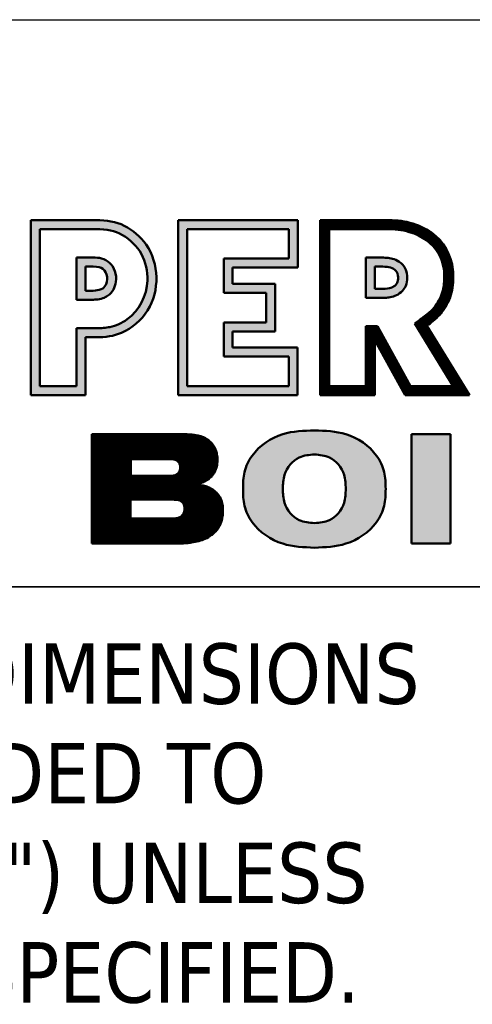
# Model space of a CAD drawing. Header units: inches. Extents: x 12 to 564, y 10 to 374.
# Tile 144 of 159: x 470 to 480, y 25 to 46. Entities that reach past the tile are written whole.
import ezdxf
from ezdxf.enums import TextEntityAlignment as Align

# ---------------------------------------------------------------- set-up
doc = ezdxf.new("R2010")
doc.units = ezdxf.units.IN
doc.header["$LTSCALE"] = 16
doc.header["$MEASUREMENT"] = 0
doc.layers.add('No Plot', color=7, linetype='Continuous', lineweight=25, plot=False)
doc.layers.add('Title (ANSI)', color=7, linetype='Continuous', lineweight=50)
doc.styles.add('Note Text (ANSI)', font='tahoma.ttf')
doc.styles.get("Standard").update_dxf_attribs({"font": 'arial.ttf'})
pattern_1 = [(45, (0, 0), (-3.0935921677e-05, 3.0935921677e-05), [])]

# ---------------------------------------------------------------- blocks, each defined once
blk = doc.blocks.new('Title Blocks SB TITLE-KS')
at = {"lineweight": 25}
h = blk.add_hatch(color=256, dxfattribs=at)
edge = h.paths.add_edge_path(flags=0)
edge.add_line((48.7307, 4.2394), (48.7563, 4.2394))
edge.add_spline(control_points=[(48.7563, 4.2394), (48.7636, 4.2394), (48.7696, 4.2399), (48.7829, 4.2426), (48.7905, 4.2461), (48.8138, 4.263), (48.8237, 4.282), (48.8249, 4.3147), (48.8222, 4.327), (48.811, 4.3477), (48.8018, 4.3567), (48.7811, 4.3686), (48.7714, 4.3702), (48.7559, 4.3705)], knot_values=[-0.818543, -0.818543, -0.818543, -0.818543, -0.7519, -0.7519, -0.65082, -0.65082, -0.418996, -0.418996, -0.279331, -0.279331, -0.139665, -0.139665, 0, 0, 0, 0], degree=3, periodic=0)
edge.add_line((48.7559, 4.3705), (48.6819, 4.3705))
edge.add_line((48.6819, 4.3705), (48.6819, 4.1626))
edge.add_line((48.6819, 4.1626), (48.7307, 4.1626))
edge.add_line((48.7307, 4.1626), (48.7307, 4.2394))
edge = h.paths.add_edge_path()
edge.add_spline(control_points=[(48.7563, 4.2275), (48.7694, 4.2275), (48.7798, 4.2288), (48.8041, 4.2394), (48.8166, 4.2501), (48.8409, 4.2887), (48.8404, 4.3252), (48.8153, 4.3605), (48.8051, 4.3692), (48.7825, 4.3806), (48.7708, 4.3822), (48.7561, 4.3824)], knot_values=[0, 0, 0, 0, 0.112702, 0.112702, 0.264618, 0.264618, 0.566661, 0.566661, 0.692602, 0.692602, 0.818543, 0.818543, 0.818543, 0.818543], degree=3, periodic=0)
edge.add_line((48.7561, 4.3824), (48.67, 4.3824))
edge.add_line((48.67, 4.3824), (48.67, 4.1507))
edge.add_line((48.67, 4.1507), (48.7426, 4.1507))
edge.add_line((48.7426, 4.1507), (48.7426, 4.2275))
edge.add_line((48.7426, 4.2275), (48.7563, 4.2275))
h = blk.add_hatch(color=256, dxfattribs=at)
h.paths.add_polyline_path([(48.9255, 4.286), (48.9255, 4.3316), (49.0117, 4.3316), (49.0117, 4.3705), (48.877, 4.3705), (48.877, 4.1626), (49.0116, 4.1626), (49.0116, 4.2021), (48.9255, 4.2021), (48.9255, 4.2471), (48.982, 4.2471), (48.982, 4.286)], flags=0)
h.paths.add_polyline_path([(49.0236, 4.3197), (49.0236, 4.3824), (48.8651, 4.3824), (48.8651, 4.1507), (49.0235, 4.1507), (49.0235, 4.214), (48.9374, 4.214), (48.9374, 4.2352), (48.9939, 4.2352), (48.9939, 4.2979), (48.9374, 4.2979), (48.9374, 4.3197)])
h = blk.add_hatch(dxfattribs=at)
h.set_pattern_fill('ANSI31', color=256, scale=0.00035, style=0)
h.set_pattern_definition(pattern_1)
edge = h.paths.add_edge_path(flags=0)
edge.add_line((49.1293, 4.2421), (49.173, 4.1626))
edge.add_line((49.173, 4.1626), (49.2296, 4.1626))
edge.add_line((49.2296, 4.1626), (49.1786, 4.2457))
edge.add_spline(control_points=[(49.1786, 4.2457), (49.1854, 4.2504), (49.1909, 4.2545), (49.1951, 4.258)], knot_values=[-0.701293, -0.701293, -0.701293, -0.701293, -0.650383, -0.650383, -0.650383, -0.650383], degree=3, periodic=0)
edge.add_spline(control_points=[(49.1951, 4.258), (49.1991, 4.2613), (49.2019, 4.264), (49.2088, 4.2724), (49.2128, 4.2796), (49.2172, 4.2937), (49.218, 4.302), (49.2173, 4.3211), (49.2148, 4.3299), (49.202, 4.3521), (49.1885, 4.3615), (49.1614, 4.3697), (49.1525, 4.3706), (49.1399, 4.3704)], knot_values=[-0.650383, -0.650383, -0.650383, -0.650383, -0.601453, -0.601453, -0.510571, -0.510571, -0.419689, -0.419689, -0.301849, -0.301849, -0.111362, -0.111362, 0, 0, 0, 0], degree=3, periodic=0)
edge.add_line((49.1399, 4.3704), (49.0652, 4.3704))
edge.add_line((49.0652, 4.3704), (49.0652, 4.1626))
edge.add_line((49.0652, 4.1626), (49.114, 4.1626))
edge.add_line((49.114, 4.1626), (49.114, 4.2421))
edge.add_line((49.114, 4.2421), (49.1293, 4.2421))
edge = h.paths.add_edge_path()
edge.add_line((49.251, 4.1507), (49.1946, 4.2425))
edge.add_spline(control_points=[(49.1946, 4.2425), (49.1976, 4.2447), (49.2003, 4.2468), (49.2027, 4.2488)], knot_values=[0.650383, 0.650383, 0.650383, 0.650383, 0.677218, 0.677218, 0.677218, 0.677218], degree=3, periodic=0)
edge.add_spline(control_points=[(49.2027, 4.2488), (49.2094, 4.2543), (49.2137, 4.2591), (49.2228, 4.2728), (49.2264, 4.2812), (49.2298, 4.2982), (49.2301, 4.3084), (49.2271, 4.3362), (49.2167, 4.3547), (49.1924, 4.3717), (49.1824, 4.3761), (49.1618, 4.3818), (49.1519, 4.3825), (49.14, 4.3824)], knot_values=[0, 0, 0, 0, 0.074157, 0.074157, 0.162849, 0.162849, 0.251541, 0.251541, 0.44626, 0.44626, 0.548321, 0.548321, 0.650383, 0.650383, 0.650383, 0.650383], degree=3, periodic=0)
edge.add_line((49.14, 4.3824), (49.0532, 4.3824))
edge.add_line((49.0532, 4.3824), (49.0532, 4.1507))
edge.add_line((49.0532, 4.1507), (49.1259, 4.1507))
edge.add_line((49.1259, 4.1507), (49.1259, 4.2236))
edge.add_line((49.1259, 4.2236), (49.166, 4.1507))
edge.add_line((49.166, 4.1507), (49.251, 4.1507))
h = blk.add_hatch(color=256, dxfattribs=at)
edge = h.paths.add_edge_path(flags=0)
edge.add_line((48.7423, 4.289), (48.7494, 4.289))
edge.add_spline(control_points=[(48.7494, 4.289), (48.7542, 4.289), (48.7573, 4.2892), (48.7645, 4.2913), (48.7665, 4.2926), (48.7704, 4.2982), (48.7715, 4.3032), (48.7705, 4.3118), (48.7685, 4.3154), (48.7623, 4.3202), (48.7594, 4.3208), (48.7526, 4.321)], knot_values=[-0.274372, -0.274372, -0.274372, -0.274372, -0.232556, -0.232556, -0.183037, -0.183037, -0.122025, -0.122025, -0.061012, -0.061012, 0, 0, 0, 0], degree=3, periodic=0)
edge.add_line((48.7526, 4.321), (48.7423, 4.321))
edge.add_line((48.7423, 4.321), (48.7423, 4.289))
edge = h.paths.add_edge_path()
edge.add_spline(control_points=[(48.7494, 4.2771), (48.7519, 4.2771), (48.7573, 4.2771), (48.7649, 4.2787), (48.7733, 4.2823), (48.7801, 4.29), (48.7836, 4.3018), (48.7827, 4.315), (48.7752, 4.3264), (48.7642, 4.3326), (48.7564, 4.3328), (48.7525, 4.3329)], knot_values=[0, 0, 0, 0, 21.446278, 45.995522, 66.36737, 98.655676, 129.682851, 170.550924, 207.699464, 241.742111, 274.372411, 274.372411, 274.372411, 274.372411], degree=3, periodic=0)
edge.add_line((48.7525, 4.3329), (48.7304, 4.3328))
edge.add_line((48.7304, 4.3328), (48.7304, 4.2771))
edge.add_line((48.7304, 4.2771), (48.7494, 4.2771))
h = blk.add_hatch(color=256, dxfattribs=at)
edge = h.paths.add_edge_path(flags=0)
edge.add_spline(control_points=[(49.1329, 4.2914), (49.1378, 4.2915), (49.1417, 4.2916), (49.148, 4.293), (49.1501, 4.294), (49.1539, 4.2972), (49.1553, 4.299), (49.1565, 4.3026), (49.1567, 4.3063), (49.1559, 4.313), (49.1547, 4.3148), (49.1479, 4.3201), (49.142, 4.3208), (49.1329, 4.3209)], knot_values=[-0.288872, -0.288872, -0.288872, -0.288872, -0.246765, -0.246765, -0.208681, -0.208681, -0.170597, -0.170597, -0.132513, -0.132513, -0.07892, -0.07892, 0, 0, 0, 0], degree=3, periodic=0)
edge.add_line((49.1329, 4.3209), (49.1256, 4.3209))
edge.add_line((49.1256, 4.3209), (49.1256, 4.2914))
edge.add_line((49.1256, 4.2914), (49.1329, 4.2914))
edge = h.paths.add_edge_path()
edge.add_line((49.1137, 4.2795), (49.1329, 4.2795))
edge.add_spline(control_points=[(49.1329, 4.2795), (49.1352, 4.2795), (49.1396, 4.2795), (49.1469, 4.2803), (49.1549, 4.2826), (49.1622, 4.2881), (49.1677, 4.2962), (49.1689, 4.3062), (49.1677, 4.3159), (49.1633, 4.3231), (49.1573, 4.3283), (49.1498, 4.3317), (49.1412, 4.3327), (49.1357, 4.3328), (49.1329, 4.3328)], knot_values=[0, 0, 0, 0, 19.68907, 37.183159, 62.807968, 90.559754, 113.544659, 144.551319, 174.727619, 195.878946, 214.672315, 242.231464, 264.830431, 288.883455, 288.883455, 288.883455, 288.883455], degree=3, periodic=0)
edge.add_line((49.1329, 4.3328), (49.1137, 4.3328))
edge.add_line((49.1137, 4.3328), (49.1137, 4.2795))
h = blk.add_hatch(color=256, dxfattribs=at)
edge = h.paths.add_edge_path(flags=0)
edge.add_spline(control_points=[(49.0872, 4.027), (49.087, 4.0332), (49.0867, 4.0496), (49.0697, 4.0704), (49.0527, 4.0718), (49.0458, 4.0724)], knot_values=[-196.858611, -196.858611, -196.858611, -196.858611, -143.618174, -57.414771, 0, 0, 0, 0], degree=3, periodic=0)
edge.add_spline(control_points=[(49.0458, 4.0724), (49.0389, 4.0719), (49.0216, 4.0705), (49.0046, 4.0496), (49.0041, 4.0332), (49.0039, 4.027)], knot_values=[-198.15438, -198.15438, -198.15438, -198.15438, -139.494959, -53.291556, 0, 0, 0, 0], degree=3, periodic=0)
edge.add_spline(control_points=[(49.0039, 4.027), (49.0041, 4.0207), (49.0046, 4.0044), (49.0216, 3.9834), (49.0389, 3.9821), (49.0459, 3.9816)], knot_values=[-198.411905, -198.411905, -198.411905, -198.411905, -145.121128, -58.917726, 0, 0, 0, 0], degree=3, periodic=0)
edge.add_spline(control_points=[(49.0459, 3.9816), (49.0527, 3.9821), (49.0697, 3.9836), (49.0867, 4.0044), (49.087, 4.0207), (49.0872, 4.027)], knot_values=[-196.6013, -196.6013, -196.6013, -196.6013, -139.444578, -53.241176, 0, 0, 0, 0], degree=3, periodic=0)
edge = h.paths.add_edge_path()
edge.add_spline(control_points=[(49.0459, 4.1042), (49.0316, 4.1038), (49.0006, 4.1029), (48.9658, 4.0795), (48.9515, 4.0499), (48.9512, 4.0344), (48.9511, 4.0268)], knot_values=[0, 0, 0, 0, 121.303554, 262.91652, 331.147321, 394.98389, 394.98389, 394.98389, 394.98389], degree=3, periodic=0)
edge.add_spline(control_points=[(48.9511, 4.0268), (48.9512, 4.0193), (48.9515, 4.0038), (48.9658, 3.9742), (49.0006, 3.9509), (49.0316, 3.9497), (49.0459, 3.9491)], knot_values=[0, 0, 0, 0, 63.818911, 132.049711, 273.662677, 395.001539, 395.001539, 395.001539, 395.001539], degree=3, periodic=0)
edge.add_spline(control_points=[(49.0459, 3.9491), (49.06, 3.9497), (49.0907, 3.951), (49.1254, 3.9742), (49.1397, 4.0038), (49.14, 4.0193), (49.1401, 4.0269)], knot_values=[0, 0, 0, 0, 119.925613, 261.538579, 329.76938, 393.637082, 393.637082, 393.637082, 393.637082], degree=3, periodic=0)
edge.add_spline(control_points=[(49.1401, 4.0269), (49.14, 4.0344), (49.1397, 4.0499), (49.1254, 4.0795), (49.0908, 4.1028), (49.06, 4.1038), (49.0459, 4.1042)], knot_values=[0, 0, 0, 0, 63.781396, 132.012197, 273.625163, 393.348671, 393.348671, 393.348671, 393.348671], degree=3, periodic=0)
h = blk.add_hatch(dxfattribs=at)
h.set_pattern_fill('ANSI31', color=256, scale=0.00035, style=0)
h.set_pattern_definition(pattern_1)
edge = h.paths.add_edge_path(flags=0)
edge.add_line((48.8023, 3.9875), (48.8567, 3.9875))
edge.add_spline(control_points=[(48.8567, 3.9875), (48.8577, 3.9875), (48.8597, 3.9875), (48.8621, 3.9879), (48.8651, 3.9885), (48.8681, 3.9896), (48.8713, 3.9925), (48.8733, 3.9962), (48.8736, 4.0006), (48.8733, 4.0043), (48.872, 4.0081), (48.8692, 4.0107), (48.8656, 4.012), (48.8622, 4.0125), (48.8591, 4.0127), (48.8574, 4.0127), (48.8566, 4.0127)], knot_values=[-138.059108, -138.059108, -138.059108, -138.059108, -129.678332, -121.376797, -116.767826, -103.812896, -94.676817, -80.216732, -69.105277, -57.710838, -47.88682, -35.866014, -26.520091, -14.922162, -6.895848, 0, 0, 0, 0], degree=3, periodic=0)
edge.add_line((48.8566, 4.0127), (48.8023, 4.0127))
edge.add_line((48.8023, 4.0127), (48.8023, 3.9875))
edge = h.paths.add_edge_path(flags=0)
edge.add_line((48.8025, 4.0441), (48.8535, 4.0441))
edge.add_spline(control_points=[(48.8535, 4.0441), (48.8549, 4.0441), (48.8571, 4.0441), (48.8608, 4.0449), (48.8649, 4.0467), (48.8677, 4.0509), (48.8681, 4.0557), (48.8676, 4.0598), (48.8651, 4.0634), (48.8615, 4.0654), (48.858, 4.0662), (48.8552, 4.0664), (48.8537, 4.0664), (48.8532, 4.0664)], knot_values=[-119.342972, -119.342972, -119.342972, -119.342972, -107.342224, -100.443953, -87.079297, -70.488666, -59.600945, -46.774352, -35.297935, -23.84831, -12.395346, -4.545955, 0, 0, 0, 0], degree=3, periodic=0)
edge.add_line((48.8532, 4.0664), (48.8025, 4.0664))
edge.add_line((48.8025, 4.0664), (48.8025, 4.0441))
edge = h.paths.add_edge_path()
edge.add_spline(control_points=[(48.8895, 4.0328), (48.8905, 4.0331), (48.8931, 4.0337), (48.8976, 4.0353), (48.902, 4.0374), (48.9065, 4.0404), (48.9099, 4.0435), (48.913, 4.0476), (48.915, 4.0517), (48.9164, 4.056), (48.9171, 4.0604), (48.9173, 4.0646), (48.9172, 4.0687), (48.9165, 4.0732), (48.9153, 4.0777), (48.9131, 4.0826), (48.9104, 4.0869), (48.9068, 4.0904), (48.9034, 4.0929), (48.8995, 4.0949), (48.8953, 4.0965), (48.8908, 4.0977), (48.8868, 4.0983), (48.8827, 4.0988), (48.8778, 4.0991), (48.874, 4.0992), (48.8719, 4.0992)], knot_values=[0, 0, 0, 0, 8.259258, 22.888893, 40.689723, 50.687745, 68.353182, 80.542787, 94.018555, 107.764489, 119.14978, 132.14778, 143.21613, 154.398622, 171.050613, 182.919142, 200.343742, 214.594199, 225.505564, 236.767803, 251.550036, 264.361289, 276.33066, 286.072641, 299.740571, 318.388347, 318.388347, 318.388347, 318.388347], degree=3, periodic=0)
edge.add_line((48.8719, 4.0992), (48.7507, 4.0992))
edge.add_line((48.7507, 4.0992), (48.7507, 3.9545))
edge.add_line((48.7507, 3.9545), (48.8614, 3.9545))
edge.add_spline(control_points=[(48.8614, 3.9545), (48.8635, 3.9545), (48.8684, 3.9545), (48.8755, 3.955), (48.8839, 3.9559), (48.8923, 3.9576), (48.9013, 3.9605), (48.9081, 3.9645), (48.9132, 3.9687), (48.9172, 3.973), (48.9211, 3.9793), (48.924, 3.9876), (48.9247, 3.9954), (48.9245, 4.0021), (48.9239, 4.0073), (48.9223, 4.0126), (48.9199, 4.0175), (48.9164, 4.0219), (48.9122, 4.0254), (48.9089, 4.0274), (48.9056, 4.029), (48.9022, 4.0303), (48.8985, 4.0312), (48.8956, 4.0318), (48.8931, 4.0323), (48.8912, 4.0326), (48.8899, 4.0328), (48.8895, 4.0328)], knot_values=[0, 0, 0, 0, 17.200377, 42.099151, 61.209439, 89.620964, 115.361397, 142.096092, 156.470923, 172.177105, 191.705667, 219.818342, 247.114264, 257.731892, 278.018924, 291.66196, 304.822844, 324.525577, 339.60272, 350.809722, 358.213634, 370.799355, 381.846713, 390.612912, 396.149819, 404.107905, 407.195046, 407.195046, 407.195046, 407.195046], degree=3, periodic=0)
blk.add_hatch(color=256, dxfattribs=at).paths.add_polyline_path([(49.1744, 3.9545), (49.226, 3.9545), (49.226, 4.0992), (49.1744, 4.0992)])
at = {"layer": 'No Plot', "color": 7, "linetype": 'Continuous', "lineweight": 25}
for p, q in [((48.7561, 4.3824), (48.67, 4.3824)), ((48.67, 4.3824), (48.67, 4.1507)), ((49.0236, 4.3824), (48.8651, 4.3824)), ((48.8651, 4.3824), (48.8651, 4.1507)), ((49.0236, 4.3197), (49.0236, 4.3824)), ((49.0532, 4.1507), (49.0532, 4.3824)), ((49.0532, 4.3824), (49.14, 4.3824)), ((48.7559, 4.3705), (48.6819, 4.3705)), ((48.6819, 4.3705), (48.6819, 4.1626)), ((49.0117, 4.3705), (48.877, 4.3705)), ((48.877, 4.3705), (48.877, 4.1626)), ((49.0117, 4.3316), (49.0117, 4.3705)), ((49.0652, 4.1626), (49.0652, 4.3704)), ((49.0652, 4.3704), (49.1399, 4.3704)), ((48.7525, 4.3329), (48.7304, 4.3328)), ((48.7304, 4.3328), (48.7304, 4.2771)), ((48.9255, 4.286), (48.9255, 4.3316)), ((48.9255, 4.3316), (49.0117, 4.3316)), ((49.1137, 4.3328), (49.1137, 4.2795)), ((49.1137, 4.3328), (49.1329, 4.3328)), ((48.7526, 4.321), (48.7423, 4.321)), ((48.7423, 4.321), (48.7423, 4.289)), ((48.9374, 4.2979), (48.9374, 4.3197)), ((48.9374, 4.3197), (49.0236, 4.3197)), ((49.1256, 4.3209), (49.1256, 4.2914)), ((49.1256, 4.3209), (49.1329, 4.3209)), ((48.9939, 4.2979), (48.9374, 4.2979)), ((48.9939, 4.2352), (48.9939, 4.2979)), ((48.7423, 4.289), (48.7494, 4.289)), ((48.982, 4.286), (48.9255, 4.286)), ((48.982, 4.2471), (48.982, 4.286)), ((49.1256, 4.2914), (49.1329, 4.2914)), ((48.7304, 4.2771), (48.7494, 4.2771)), ((49.1137, 4.2795), (49.1329, 4.2795)), ((48.9255, 4.2021), (48.9255, 4.2471)), ((48.9255, 4.2471), (48.982, 4.2471)), ((48.7307, 4.1626), (48.7307, 4.2394)), ((48.7307, 4.2394), (48.7563, 4.2394)), ((48.9374, 4.214), (48.9374, 4.2352)), ((48.9374, 4.2352), (48.9939, 4.2352)), ((49.1293, 4.2421), (49.114, 4.2421)), ((49.114, 4.2421), (49.114, 4.1626)), ((49.1293, 4.2421), (49.173, 4.1626)), ((49.1786, 4.2457), (49.2296, 4.1626)), ((49.1946, 4.2425), (49.251, 4.1507)), ((48.7426, 4.1507), (48.7426, 4.2275)), ((48.7426, 4.2275), (48.7563, 4.2275)), ((49.166, 4.1507), (49.1259, 4.2236)), ((49.1259, 4.2236), (49.1259, 4.1507)), ((49.0235, 4.214), (48.9374, 4.214)), ((49.0235, 4.1507), (49.0235, 4.214)), ((49.0116, 4.2021), (48.9255, 4.2021)), ((49.0116, 4.1626), (49.0116, 4.2021)), ((48.6819, 4.1626), (48.7307, 4.1626)), ((48.877, 4.1626), (49.0116, 4.1626)), ((49.114, 4.1626), (49.0652, 4.1626)), ((49.2296, 4.1626), (49.173, 4.1626)), ((48.67, 4.1507), (48.7426, 4.1507)), ((48.8651, 4.1507), (49.0235, 4.1507)), ((49.1259, 4.1507), (49.0532, 4.1507)), ((49.251, 4.1507), (49.166, 4.1507)), ((48.7507, 4.0992), (48.7507, 3.9545)), ((48.8719, 4.0992), (48.7507, 4.0992)), ((49.1744, 4.0992), (49.226, 4.0992)), ((49.1744, 3.9545), (49.1744, 4.0992)), ((49.226, 4.0992), (49.226, 3.9545)), ((48.8025, 4.0664), (48.8025, 4.0441)), ((48.8025, 4.0664), (48.8532, 4.0664)), ((48.8025, 4.0441), (48.8535, 4.0441)), ((48.8023, 4.0127), (48.8023, 3.9875)), ((48.8023, 4.0127), (48.8566, 4.0127)), ((48.8023, 3.9875), (48.8567, 3.9875)), ((48.7507, 3.9545), (48.8614, 3.9545)), ((49.226, 3.9545), (49.1744, 3.9545))]:
    blk.add_line(p, q, dxfattribs=at)
for points, knots in [([(48.7561, 4.3824), (48.7708, 4.3822), (48.7825, 4.3806), (48.8051, 4.3692), (48.8153, 4.3605), (48.8404, 4.3252), (48.8409, 4.2887), (48.8166, 4.2501), (48.8041, 4.2394), (48.7798, 4.2288), (48.7694, 4.2275), (48.7563, 4.2275)], [0, 0, 0, 0, 0.1259411, 0.1259411, 0.2518823, 0.2518823, 0.5539255, 0.5539255, 0.7058413, 0.7058413, 0.8185433, 0.8185433, 0.8185433, 0.8185433]), ([(49.14, 4.3824), (49.1519, 4.3825), (49.1618, 4.3818), (49.1824, 4.3761), (49.1924, 4.3717), (49.2167, 4.3547), (49.2271, 4.3362), (49.2301, 4.3084), (49.2298, 4.2982), (49.2264, 4.2812), (49.2228, 4.2728), (49.2137, 4.2591), (49.2094, 4.2543), (49.2027, 4.2488), (49.2003, 4.2468), (49.1976, 4.2447), (49.1946, 4.2425)], [0, 0, 0, 0, 0.1020614, 0.1020614, 0.2041229, 0.2041229, 0.3988419, 0.3988419, 0.487534, 0.487534, 0.5762262, 0.5762262, 0.6503828, 0.6503828, 0.6503828, 0.6772177, 0.6772177, 0.6772177, 0.6772177]), ([(48.7559, 4.3705), (48.7714, 4.3702), (48.7811, 4.3686), (48.8018, 4.3567), (48.811, 4.3477), (48.8222, 4.327), (48.8249, 4.3147), (48.8237, 4.282), (48.8138, 4.263), (48.7905, 4.2461), (48.7829, 4.2426), (48.7696, 4.2399), (48.7636, 4.2394), (48.7563, 4.2394)], [0, 0, 0, 0, 0.1396655, 0.1396655, 0.279331, 0.279331, 0.4189965, 0.4189965, 0.6508205, 0.6508205, 0.7519002, 0.7519002, 0.8185433, 0.8185433, 0.8185433, 0.8185433]), ([(49.1399, 4.3704), (49.1525, 4.3706), (49.1614, 4.3697), (49.1885, 4.3615), (49.202, 4.3521), (49.2148, 4.3299), (49.2173, 4.3211), (49.218, 4.302), (49.2172, 4.2937), (49.2128, 4.2796), (49.2088, 4.2724), (49.2019, 4.264), (49.1991, 4.2613), (49.1951, 4.258), (49.1909, 4.2545), (49.1854, 4.2504), (49.1786, 4.2457)], [0, 0, 0, 0, 0.1113616, 0.1113616, 0.3018491, 0.3018491, 0.4196889, 0.4196889, 0.5105709, 0.5105709, 0.6014528, 0.6014528, 0.6503828, 0.6503828, 0.6503828, 0.7012931, 0.7012931, 0.7012931, 0.7012931]), ([(48.7526, 4.321), (48.7594, 4.3208), (48.7623, 4.3202), (48.7685, 4.3154), (48.7705, 4.3118), (48.7715, 4.3032), (48.7704, 4.2982), (48.7665, 4.2926), (48.7645, 4.2913), (48.7573, 4.2892), (48.7542, 4.289), (48.7494, 4.289)], [0, 0, 0, 0, 0.0610124, 0.0610124, 0.1220249, 0.1220249, 0.1830373, 0.1830373, 0.2325564, 0.2325564, 0.2743724, 0.2743724, 0.2743724, 0.2743724]), ([(49.1329, 4.3209), (49.142, 4.3208), (49.1479, 4.3201), (49.1547, 4.3148), (49.1559, 4.313), (49.1567, 4.3063), (49.1565, 4.3026), (49.1553, 4.299), (49.1539, 4.2972), (49.1501, 4.294), (49.148, 4.293), (49.1417, 4.2916), (49.1378, 4.2915), (49.1329, 4.2914)], [0, 0, 0, 0, 0.0789204, 0.0789204, 0.132513, 0.132513, 0.1705971, 0.1705971, 0.2086812, 0.2086812, 0.2467653, 0.2467653, 0.2888722, 0.2888722, 0.2888722, 0.2888722])]:
    blk.add_open_spline(points, degree=3, knots=knots, dxfattribs=at)
for points in [[(48.7525, 4.3329), (48.7639, 4.3317), (48.7743, 4.3259), (48.7814, 4.315), (48.7827, 4.3008), (48.7794, 4.2905), (48.7718, 4.2821), (48.7653, 4.2791), (48.7569, 4.2774), (48.7494, 4.2771)], [(49.1329, 4.3328), (49.1414, 4.3326), (49.1492, 4.3314), (49.1579, 4.3274), (49.1629, 4.323), (49.1667, 4.3167), (49.1685, 4.3063), (49.1667, 4.2956), (49.1622, 4.2889), (49.1545, 4.2831), (49.1459, 4.2804), (49.1398, 4.2797), (49.1329, 4.2795)], [(49.0459, 4.1042), (49.0037, 4.0992), (48.9632, 4.0707), (48.9531, 4.0491), (48.9511, 4.0268)], [(49.0459, 4.1042), (49.0875, 4.0992), (49.128, 4.0707), (49.1382, 4.0491), (49.1401, 4.0269)], [(48.8719, 4.0992), (48.8784, 4.099), (48.8832, 4.0987), (48.8866, 4.0983), (48.8907, 4.0976), (48.895, 4.0965), (48.8999, 4.0947), (48.9033, 4.0928), (48.9064, 4.0906), (48.91, 4.0871), (48.9133, 4.082), (48.915, 4.0782), (48.9166, 4.0726), (48.9171, 4.0687), (48.9173, 4.0648), (48.917, 4.0603), (48.9163, 4.0563), (48.9149, 4.0517), (48.9128, 4.0475), (48.9102, 4.0441), (48.9057, 4.0399), (48.9028, 4.038), (48.8972, 4.0352), (48.8923, 4.0336), (48.8895, 4.0328)], [(48.8532, 4.0664), (48.8548, 4.0664), (48.8575, 4.0662), (48.8614, 4.0652), (48.8649, 4.0631), (48.8672, 4.0599), (48.868, 4.0554), (48.8675, 4.0517), (48.8643, 4.0469), (48.8601, 4.0448), (48.8577, 4.0443), (48.8535, 4.0441)], [(49.0458, 4.0724), (49.0257, 4.0685), (49.0062, 4.0455), (49.0039, 4.027)], [(49.0458, 4.0724), (49.0656, 4.0685), (49.0851, 4.0455), (49.0872, 4.027)], [(48.8895, 4.0328), (48.8906, 4.0327), (48.8934, 4.0322), (48.8953, 4.0319), (48.8983, 4.0313), (48.902, 4.0303), (48.9061, 4.0287), (48.9085, 4.0276), (48.9118, 4.0255), (48.9159, 4.0221), (48.9201, 4.0167), (48.9222, 4.0126), (48.9236, 4.008), (48.9245, 4.001), (48.9246, 3.9973), (48.9236, 3.9878), (48.9204, 3.9785), (48.9167, 3.9727), (48.913, 3.9687), (48.9092, 3.9655), (48.9011, 3.9608), (48.8925, 3.9578), (48.8828, 3.9558), (48.8762, 3.9551), (48.8675, 3.9546), (48.8614, 3.9545)], [(49.0459, 3.9491), (49.0037, 3.9545), (48.9632, 3.983), (48.9531, 4.0046), (48.9511, 4.0268)], [(49.0459, 3.9816), (49.0257, 3.9855), (49.0062, 4.0085), (49.0039, 4.027)], [(49.0459, 3.9816), (49.0656, 3.9855), (49.0851, 4.0085), (49.0872, 4.027)], [(49.0459, 3.9491), (49.0875, 3.9545), (49.128, 3.983), (49.1382, 4.0046), (49.1401, 4.0269)], [(48.8566, 4.0127), (48.859, 4.0127), (48.8618, 4.0125), (48.8658, 4.0118), (48.8688, 4.0106), (48.8719, 4.0077), (48.8731, 4.0045), (48.8735, 4.0005), (48.8731, 3.9967), (48.8707, 3.9922), (48.8683, 3.9901), (48.8641, 3.9883), (48.8626, 3.988), (48.8597, 3.9875), (48.8567, 3.9875)]]:
    blk.add_spline(points, degree=3, dxfattribs=at)
at = {"layer": 'Title (ANSI)', "lineweight": 25}
for p, q in [((47.7839, 4.6475), (54.5339, 4.6475)), ((47.7839, 4.6475), (54.5339, 4.6475)), ((54.5339, 3.8975), (47.7839, 3.8975)), ((47.7839, 3.8975), (49.2839, 3.8975))]:
    blk.add_line(p, q, dxfattribs=at)
at = {"layer": 'Title (ANSI)'}
for p, q in [((48.7561, 4.3824), (48.67, 4.3824)), ((48.67, 4.3824), (48.67, 4.1507)), ((49.0236, 4.3824), (48.8651, 4.3824)), ((48.8651, 4.3824), (48.8651, 4.1507)), ((49.0236, 4.3197), (49.0236, 4.3824)), ((49.14, 4.3824), (49.0532, 4.3824)), ((49.0532, 4.3824), (49.0532, 4.1507)), ((48.6819, 4.1626), (48.6819, 4.3705)), ((48.6819, 4.3705), (48.7559, 4.3705)), ((48.877, 4.1626), (48.877, 4.3705)), ((48.877, 4.3705), (49.0117, 4.3705)), ((49.0117, 4.3705), (49.0117, 4.3316)), ((49.0652, 4.1626), (49.0652, 4.3704)), ((49.0652, 4.3704), (49.1399, 4.3704)), ((48.7304, 4.3328), (48.7525, 4.3329)), ((48.7525, 4.3329), (48.7304, 4.3328)), ((48.7304, 4.2771), (48.7304, 4.3328)), ((48.7304, 4.3328), (48.7304, 4.2771)), ((49.0117, 4.3316), (48.9255, 4.3316)), ((48.9255, 4.3316), (48.9255, 4.286)), ((49.1137, 4.2795), (49.1137, 4.3328)), ((49.1137, 4.3328), (49.1329, 4.3328)), ((49.1329, 4.3328), (49.1137, 4.3328)), ((49.1137, 4.3328), (49.1137, 4.2795)), ((48.7423, 4.289), (48.7423, 4.321)), ((48.7423, 4.321), (48.7526, 4.321)), ((48.7423, 4.289), (48.7423, 4.321)), ((48.7423, 4.321), (48.7526, 4.321)), ((48.9374, 4.2979), (48.9374, 4.3197)), ((48.9374, 4.3197), (49.0236, 4.3197)), ((49.1256, 4.2914), (49.1256, 4.3209)), ((49.1256, 4.3209), (49.1329, 4.3209)), ((49.1256, 4.3209), (49.1329, 4.3209)), ((49.1256, 4.2914), (49.1256, 4.3209)), ((48.9939, 4.2979), (48.9374, 4.2979)), ((48.9939, 4.2352), (48.9939, 4.2979)), ((48.7494, 4.289), (48.7423, 4.289)), ((48.7494, 4.289), (48.7423, 4.289)), ((48.9255, 4.286), (48.982, 4.286)), ((48.982, 4.286), (48.982, 4.2471)), ((49.1329, 4.2914), (49.1256, 4.2914)), ((49.1329, 4.2914), (49.1256, 4.2914)), ((48.7494, 4.2771), (48.7304, 4.2771)), ((48.7304, 4.2771), (48.7494, 4.2771)), ((49.1329, 4.2795), (49.1137, 4.2795)), ((49.1137, 4.2795), (49.1329, 4.2795)), ((48.982, 4.2471), (48.9255, 4.2471)), ((48.9255, 4.2471), (48.9255, 4.2021)), ((48.7563, 4.2394), (48.7307, 4.2394)), ((48.7307, 4.2394), (48.7307, 4.1626)), ((48.9374, 4.214), (48.9374, 4.2352)), ((48.9374, 4.2352), (48.9939, 4.2352)), ((49.1293, 4.2421), (49.114, 4.2421)), ((49.114, 4.2421), (49.114, 4.1626)), ((49.173, 4.1626), (49.1293, 4.2421)), ((49.1786, 4.2457), (49.2296, 4.1626)), ((49.251, 4.1507), (49.1946, 4.2425)), ((48.7426, 4.1507), (48.7426, 4.2275)), ((48.7426, 4.2275), (48.7563, 4.2275)), ((49.1259, 4.1507), (49.1259, 4.2236)), ((49.1259, 4.2236), (49.166, 4.1507)), ((49.0235, 4.214), (48.9374, 4.214)), ((49.0235, 4.1507), (49.0235, 4.214)), ((48.9255, 4.2021), (49.0116, 4.2021)), ((49.0116, 4.2021), (49.0116, 4.1626)), ((48.7307, 4.1626), (48.6819, 4.1626)), ((49.0116, 4.1626), (48.877, 4.1626)), ((49.114, 4.1626), (49.0652, 4.1626)), ((49.2296, 4.1626), (49.173, 4.1626)), ((48.67, 4.1507), (48.7426, 4.1507)), ((48.8651, 4.1507), (49.0235, 4.1507)), ((49.0532, 4.1507), (49.1259, 4.1507)), ((49.166, 4.1507), (49.251, 4.1507)), ((48.8719, 4.0992), (48.7507, 4.0992)), ((48.7507, 4.0992), (48.7507, 3.9545)), ((49.226, 4.0992), (49.1744, 4.0992)), ((49.1744, 4.0992), (49.1744, 3.9545)), ((49.226, 3.9545), (49.226, 4.0992)), ((48.8025, 4.0441), (48.8025, 4.0664)), ((48.8025, 4.0664), (48.8532, 4.0664)), ((48.8535, 4.0441), (48.8025, 4.0441)), ((48.8023, 3.9875), (48.8023, 4.0127)), ((48.8023, 4.0127), (48.8566, 4.0127)), ((48.8567, 3.9875), (48.8023, 3.9875)), ((48.7507, 3.9545), (48.8614, 3.9545)), ((49.1744, 3.9545), (49.226, 3.9545))]:
    blk.add_line(p, q, dxfattribs=at)
for points, knots in [([(48.7563, 4.2275), (48.7694, 4.2275), (48.7798, 4.2288), (48.8041, 4.2394), (48.8166, 4.2501), (48.8409, 4.2887), (48.8404, 4.3252), (48.8153, 4.3605), (48.8051, 4.3692), (48.7825, 4.3806), (48.7708, 4.3822), (48.7561, 4.3824)], [0, 0, 0, 0, 0.1127021, 0.1127021, 0.2646178, 0.2646178, 0.566661, 0.566661, 0.6926022, 0.6926022, 0.8185433, 0.8185433, 0.8185433, 0.8185433]), ([(49.2027, 4.2488), (49.2094, 4.2543), (49.2137, 4.2591), (49.2228, 4.2728), (49.2264, 4.2812), (49.2298, 4.2982), (49.2301, 4.3084), (49.2271, 4.3362), (49.2167, 4.3547), (49.1924, 4.3717), (49.1824, 4.3761), (49.1618, 4.3818), (49.1519, 4.3825), (49.14, 4.3824)], [0, 0, 0, 0, 0.0741566, 0.0741566, 0.1628488, 0.1628488, 0.2515409, 0.2515409, 0.4462599, 0.4462599, 0.5483213, 0.5483213, 0.6503828, 0.6503828, 0.6503828, 0.6503828]), ([(48.7559, 4.3705), (48.7714, 4.3702), (48.7811, 4.3686), (48.8018, 4.3567), (48.811, 4.3477), (48.8222, 4.327), (48.8249, 4.3147), (48.8237, 4.282), (48.8138, 4.263), (48.7905, 4.2461), (48.7829, 4.2426), (48.7696, 4.2399), (48.7636, 4.2394), (48.7563, 4.2394)], [0, 0, 0, 0, 0.1396655, 0.1396655, 0.279331, 0.279331, 0.4189965, 0.4189965, 0.6508205, 0.6508205, 0.7519002, 0.7519002, 0.8185433, 0.8185433, 0.8185433, 0.8185433]), ([(49.1399, 4.3704), (49.1525, 4.3706), (49.1614, 4.3697), (49.1885, 4.3615), (49.202, 4.3521), (49.2148, 4.3299), (49.2173, 4.3211), (49.218, 4.302), (49.2172, 4.2937), (49.2128, 4.2796), (49.2088, 4.2724), (49.2019, 4.264), (49.1991, 4.2613), (49.1951, 4.258)], [0, 0, 0, 0, 0.1113616, 0.1113616, 0.3018491, 0.3018491, 0.4196889, 0.4196889, 0.5105709, 0.5105709, 0.6014528, 0.6014528, 0.6503828, 0.6503828, 0.6503828, 0.6503828]), ([(48.7525, 4.3329), (48.7564, 4.3328), (48.7642, 4.3326), (48.7752, 4.3264), (48.7827, 4.315), (48.7836, 4.3018), (48.7801, 4.29), (48.7733, 4.2823), (48.7649, 4.2787), (48.7573, 4.2771), (48.7519, 4.2771), (48.7494, 4.2771)], [0, 0, 0, 0, 32.6303, 66.672947, 103.821487, 144.68956, 175.716735, 208.005041, 228.376889, 252.926133, 274.372411, 274.372411, 274.372411, 274.372411]), ([(48.7494, 4.2771), (48.7519, 4.2771), (48.7573, 4.2771), (48.7649, 4.2787), (48.7733, 4.2823), (48.7801, 4.29), (48.7836, 4.3018), (48.7827, 4.315), (48.7752, 4.3264), (48.7642, 4.3326), (48.7564, 4.3328), (48.7525, 4.3329)], [0, 0, 0, 0, 21.446278, 45.995522, 66.36737, 98.655676, 129.682851, 170.550924, 207.699464, 241.742111, 274.372411, 274.372411, 274.372411, 274.372411]), ([(49.1329, 4.3328), (49.1357, 4.3328), (49.1412, 4.3327), (49.1498, 4.3317), (49.1573, 4.3283), (49.1633, 4.3231), (49.1677, 4.3159), (49.1689, 4.3062), (49.1677, 4.2962), (49.1622, 4.2881), (49.1549, 4.2826), (49.1469, 4.2803), (49.1396, 4.2795), (49.1352, 4.2795), (49.1329, 4.2795)], [0, 0, 0, 0, 24.053024, 46.651991, 74.211139, 93.004509, 114.155836, 144.332136, 175.338796, 198.323701, 226.075487, 251.700296, 269.194385, 288.883455, 288.883455, 288.883455, 288.883455]), ([(49.1329, 4.2795), (49.1352, 4.2795), (49.1396, 4.2795), (49.1469, 4.2803), (49.1549, 4.2826), (49.1622, 4.2881), (49.1677, 4.2962), (49.1689, 4.3062), (49.1677, 4.3159), (49.1633, 4.3231), (49.1573, 4.3283), (49.1498, 4.3317), (49.1412, 4.3327), (49.1357, 4.3328), (49.1329, 4.3328)], [0, 0, 0, 0, 19.68907, 37.183159, 62.807968, 90.559754, 113.544659, 144.551319, 174.727619, 195.878946, 214.672315, 242.231464, 264.830431, 288.883455, 288.883455, 288.883455, 288.883455]), ([(48.7526, 4.321), (48.7594, 4.3208), (48.7623, 4.3202), (48.7685, 4.3154), (48.7705, 4.3118), (48.7715, 4.3032), (48.7704, 4.2982), (48.7665, 4.2926), (48.7645, 4.2913), (48.7573, 4.2892), (48.7542, 4.289), (48.7494, 4.289)], [0, 0, 0, 0, 0.0610124, 0.0610124, 0.1220249, 0.1220249, 0.1830373, 0.1830373, 0.2325564, 0.2325564, 0.2743724, 0.2743724, 0.2743724, 0.2743724]), ([(48.7526, 4.321), (48.7594, 4.3208), (48.7623, 4.3202), (48.7685, 4.3154), (48.7705, 4.3118), (48.7715, 4.3032), (48.7704, 4.2982), (48.7665, 4.2926), (48.7645, 4.2913), (48.7573, 4.2892), (48.7542, 4.289), (48.7494, 4.289)], [0, 0, 0, 0, 0.0610124, 0.0610124, 0.1220249, 0.1220249, 0.1830373, 0.1830373, 0.2325564, 0.2325564, 0.2743724, 0.2743724, 0.2743724, 0.2743724]), ([(49.1329, 4.3209), (49.142, 4.3208), (49.1479, 4.3201), (49.1547, 4.3148), (49.1559, 4.313), (49.1567, 4.3063), (49.1565, 4.3026), (49.1553, 4.299), (49.1539, 4.2972), (49.1501, 4.294), (49.148, 4.293), (49.1417, 4.2916), (49.1378, 4.2915), (49.1329, 4.2914)], [0, 0, 0, 0, 0.0789204, 0.0789204, 0.132513, 0.132513, 0.1705971, 0.1705971, 0.2086812, 0.2086812, 0.2467653, 0.2467653, 0.2888722, 0.2888722, 0.2888722, 0.2888722]), ([(49.1329, 4.3209), (49.142, 4.3208), (49.1479, 4.3201), (49.1547, 4.3148), (49.1559, 4.313), (49.1567, 4.3063), (49.1565, 4.3026), (49.1553, 4.299), (49.1539, 4.2972), (49.1501, 4.294), (49.148, 4.293), (49.1417, 4.2916), (49.1378, 4.2915), (49.1329, 4.2914)], [0, 0, 0, 0, 0.0789204, 0.0789204, 0.132513, 0.132513, 0.1705971, 0.1705971, 0.2086812, 0.2086812, 0.2467653, 0.2467653, 0.2888722, 0.2888722, 0.2888722, 0.2888722]), ([(49.0459, 4.1042), (49.0316, 4.1038), (49.0006, 4.1029), (48.9658, 4.0795), (48.9515, 4.0499), (48.9512, 4.0344), (48.9511, 4.0268)], [0, 0, 0, 0, 121.303554, 262.91652, 331.147321, 394.98389, 394.98389, 394.98389, 394.98389]), ([(49.1401, 4.0269), (49.14, 4.0344), (49.1397, 4.0499), (49.1254, 4.0795), (49.0908, 4.1028), (49.06, 4.1038), (49.0459, 4.1042)], [0, 0, 0, 0, 63.781396, 132.012197, 273.625163, 393.348671, 393.348671, 393.348671, 393.348671]), ([(48.8895, 4.0328), (48.8905, 4.0331), (48.8931, 4.0337), (48.8976, 4.0353), (48.902, 4.0374), (48.9065, 4.0404), (48.9099, 4.0435), (48.913, 4.0476), (48.915, 4.0517), (48.9164, 4.056), (48.9171, 4.0604), (48.9173, 4.0646), (48.9172, 4.0687), (48.9165, 4.0732), (48.9153, 4.0777), (48.9131, 4.0826), (48.9104, 4.0869), (48.9068, 4.0904), (48.9034, 4.0929), (48.8995, 4.0949), (48.8953, 4.0965), (48.8908, 4.0977), (48.8868, 4.0983), (48.8827, 4.0988), (48.8778, 4.0991), (48.874, 4.0992), (48.8719, 4.0992)], [0, 0, 0, 0, 8.259258, 22.888893, 40.689723, 50.687745, 68.353182, 80.542787, 94.018555, 107.764489, 119.14978, 132.14778, 143.21613, 154.398622, 171.050613, 182.919142, 200.343742, 214.594199, 225.505564, 236.767803, 251.550036, 264.361289, 276.33066, 286.072641, 299.740571, 318.388347, 318.388347, 318.388347, 318.388347]), ([(48.8532, 4.0664), (48.8537, 4.0664), (48.8552, 4.0664), (48.858, 4.0662), (48.8615, 4.0654), (48.8651, 4.0634), (48.8676, 4.0598), (48.8681, 4.0557), (48.8677, 4.0509), (48.8649, 4.0467), (48.8608, 4.0449), (48.8571, 4.0441), (48.8549, 4.0441), (48.8535, 4.0441)], [0, 0, 0, 0, 4.545955, 12.395346, 23.84831, 35.297935, 46.774352, 59.600945, 70.488666, 87.079297, 100.443953, 107.342224, 119.342972, 119.342972, 119.342972, 119.342972]), ([(49.0039, 4.027), (49.0041, 4.0332), (49.0046, 4.0496), (49.0216, 4.0705), (49.0389, 4.0719), (49.0458, 4.0724)], [0, 0, 0, 0, 53.291556, 139.494959, 198.15438, 198.15438, 198.15438, 198.15438]), ([(49.0458, 4.0724), (49.0527, 4.0718), (49.0697, 4.0704), (49.0867, 4.0496), (49.087, 4.0332), (49.0872, 4.027)], [0, 0, 0, 0, 57.414771, 143.618174, 196.858611, 196.858611, 196.858611, 196.858611]), ([(48.8614, 3.9545), (48.8635, 3.9545), (48.8684, 3.9545), (48.8755, 3.955), (48.8839, 3.9559), (48.8923, 3.9576), (48.9013, 3.9605), (48.9081, 3.9645), (48.9132, 3.9687), (48.9172, 3.973), (48.9211, 3.9793), (48.924, 3.9876), (48.9247, 3.9954), (48.9245, 4.0021), (48.9239, 4.0073), (48.9223, 4.0126), (48.9199, 4.0175), (48.9164, 4.0219), (48.9122, 4.0254), (48.9089, 4.0274), (48.9056, 4.029), (48.9022, 4.0303), (48.8985, 4.0312), (48.8956, 4.0318), (48.8931, 4.0323), (48.8912, 4.0326), (48.8899, 4.0328), (48.8895, 4.0328)], [0, 0, 0, 0, 17.200377, 42.099151, 61.209439, 89.620964, 115.361397, 142.096092, 156.470923, 172.177105, 191.705667, 219.818342, 247.114264, 257.731892, 278.018924, 291.66196, 304.822844, 324.525577, 339.60272, 350.809722, 358.213634, 370.799355, 381.846713, 390.612912, 396.149819, 404.107905, 407.195046, 407.195046, 407.195046, 407.195046]), ([(48.9511, 4.0268), (48.9512, 4.0193), (48.9515, 4.0038), (48.9658, 3.9742), (49.0006, 3.9509), (49.0316, 3.9497), (49.0459, 3.9491)], [0, 0, 0, 0, 63.818911, 132.049711, 273.662677, 395.001539, 395.001539, 395.001539, 395.001539]), ([(49.0459, 3.9816), (49.0389, 3.9821), (49.0216, 3.9834), (49.0046, 4.0044), (49.0041, 4.0207), (49.0039, 4.027)], [0, 0, 0, 0, 58.917726, 145.121128, 198.411905, 198.411905, 198.411905, 198.411905]), ([(49.0872, 4.027), (49.087, 4.0207), (49.0867, 4.0044), (49.0697, 3.9836), (49.0527, 3.9821), (49.0459, 3.9816)], [0, 0, 0, 0, 53.241176, 139.444578, 196.6013, 196.6013, 196.6013, 196.6013]), ([(49.0459, 3.9491), (49.06, 3.9497), (49.0907, 3.951), (49.1254, 3.9742), (49.1397, 4.0038), (49.14, 4.0193), (49.1401, 4.0269)], [0, 0, 0, 0, 119.925613, 261.538579, 329.76938, 393.637082, 393.637082, 393.637082, 393.637082]), ([(48.8566, 4.0127), (48.8574, 4.0127), (48.8591, 4.0127), (48.8622, 4.0125), (48.8656, 4.012), (48.8692, 4.0107), (48.872, 4.0081), (48.8733, 4.0043), (48.8736, 4.0006), (48.8733, 3.9962), (48.8713, 3.9925), (48.8681, 3.9896), (48.8651, 3.9885), (48.8621, 3.9879), (48.8597, 3.9875), (48.8577, 3.9875), (48.8567, 3.9875)], [0, 0, 0, 0, 6.895848, 14.922162, 26.520091, 35.866014, 47.88682, 57.710838, 69.105277, 80.216732, 94.676817, 103.812896, 116.767826, 121.376797, 129.678332, 138.059108, 138.059108, 138.059108, 138.059108])]:
    blk.add_open_spline(points, degree=3, knots=knots, dxfattribs=at)
for points in [[(49.1951, 4.258), (49.1909, 4.2545), (49.1854, 4.2504), (49.1786, 4.2457)], [(49.1946, 4.2425), (49.1976, 4.2447), (49.2003, 4.2468), (49.2027, 4.2488)]]:
    blk.add_open_spline(points, degree=3, dxfattribs=at)
at = {"layer": 'Title (ANSI)', "insert": (48.5339, 3.5842), "char_height": 0.08, "attachment_point": 5, "line_spacing_factor": 0.987884, "style": 'Note Text (ANSI)'}
blk.add_mtext('\\fTahoma|b0|i0;{\\H0.0800;ALL DRAWING DIMENSIONS\\P}\\fTahoma|b0|i0;{\\H0.0800; ARE ROUNDED TO\\P}\\fTahoma|b0|i0;{\\H0.0800; 1/16" (0.0625") UNLESS\\P}\\fTahoma|b0|i0;{\\H0.0800; OTHERWISE SPECIFIED.}', dxfattribs=at)
at = {"layer": 'Title (ANSI)', "lineweight": 30, "flags": 63}
for tag, p in [('REV._1_#', (41.2839, 4.3662)), ('REV_#1_DATE', (46.0339, 4.3662)), ('REV_#1_DRAWN', (46.5339, 4.3662)), ('REV_#1_APPR', (47.0339, 4.3662)), ('REV_#1_P.M.', (47.5339, 4.3662)), ('REV._2__#', (41.2839, 4.1787)), ('REV_#2_DATE', (46.0339, 4.1787)), ('REV_#2_DRAWN', (46.5339, 4.1787)), ('REV_#2_APPR', (47.0339, 4.1787)), ('REV_#2_P.M.', (47.5339, 4.1787)), ('REV._3_#', (41.2839, 3.9912)), ('REV_#3_DATE', (46.0339, 3.9912)), ('REV_#3_DRAWN', (46.5339, 3.9912)), ('REV_#3_APPR', (47.0339, 3.9912)), ('REV_#3_P.M.', (47.5339, 3.9912)), ('REV._4_#', (41.2839, 3.8037)), ('REV_#4_DATE', (46.0339, 3.8037)), ('REV_#4_DRAWN', (46.5339, 3.8037)), ('REV_#4_APPR', (47.0339, 3.8037)), ('REV_#4_P.M.', (47.5339, 3.8037)), ('REV._5_#', (41.2839, 3.6162)), ('REV_#5_DATE', (46.0339, 3.6162)), ('REV_#5_DRAWN', (46.5339, 3.6162)), ('REV_#5_APPR', (47.0339, 3.6162)), ('REV_#5_P.M.', (47.5339, 3.6162)), ('REV._6_#', (41.2839, 3.4287)), ('REV_#6_DATE', (46.0339, 3.4287)), ('REV_#6_DRAWN', (46.5339, 3.4287)), ('REV_#6_APPR', (47.0339, 3.4287)), ('REV_#6_P.M.', (47.5339, 3.4287))]:
    blk.add_attdef(tag, text='', height=0.08, dxfattribs=at).set_placement(p, align=Align.MIDDLE_CENTER)
for tag, p in [('REVISION_#1_DESCRIPTION', (41.5639, 4.3662)), ('REVISION_#2_DESCRIPTION', (41.5639, 4.1787)), ('REVISION_#3_DESCRIPTION', (41.5639, 3.9912)), ('REVISION_#4_DESCRIPTION', (41.5639, 3.8037)), ('REVISION_#5_DESCRIPTION', (41.5639, 3.6162)), ('REVISION_#6_DESCRIPTION', (41.5639, 3.4287))]:
    blk.add_attdef(tag, text='', height=0.08, dxfattribs=at).set_placement(p, align=Align.MIDDLE_LEFT)
for tag, height, p in [('DRAWING_NAME', 0.125, (51.9089, 3.68)), ('DRAWING_REV_#', 0.188, (54.2839, 2.7925))]:
    blk.add_attdef(tag, text='', height=height, dxfattribs=at).set_placement(p, align=Align.TOP_CENTER)
for tag, height, p in [('SCALE', 0.1, (53.1889, 2.8675)), ('CONTRACTOR', 0.125, (49.3139, 3.2425)), ('PROJECT', 0.125, (51.9389, 3.2425)), ('DRAWN_BY_DATE', 0.1, (49.3139, 2.555)), ('DRAWN_BY_INITIAL', 0.1, (49.3139, 2.8675)), ('MODEL_NUMBER', 0.1, (51.9389, 2.8675)), ('APPROVED_BY_INITIAL', 0.1, (50.1889, 2.8675)), ('PROJECT_MANAGER_INITIAL', 0.1, (51.0639, 2.8675)), ('DRAWING_NUMBER', 0.1, (51.9389, 2.555)), ('APPROVED_BY_DATE', 0.1, (50.1889, 2.555)), ('PROJECT_MANAGER_DATE', 0.1, (51.0639, 2.555)), ('SIZE', 0.1, (53.1889, 2.555))]:
    blk.add_attdef(tag, text='', height=height, dxfattribs=at).set_placement(p, align=Align.TOP_LEFT)

msp = doc.modelspace()

# ---------------------------------------------------------------- block references
at = {"xscale": 16, "yscale": 16, "zscale": 16}
msp.add_blockref('Title Blocks SB TITLE-KS', (-308.543, -28.36), dxfattribs=at)

doc.saveas('drawing.dxf')
